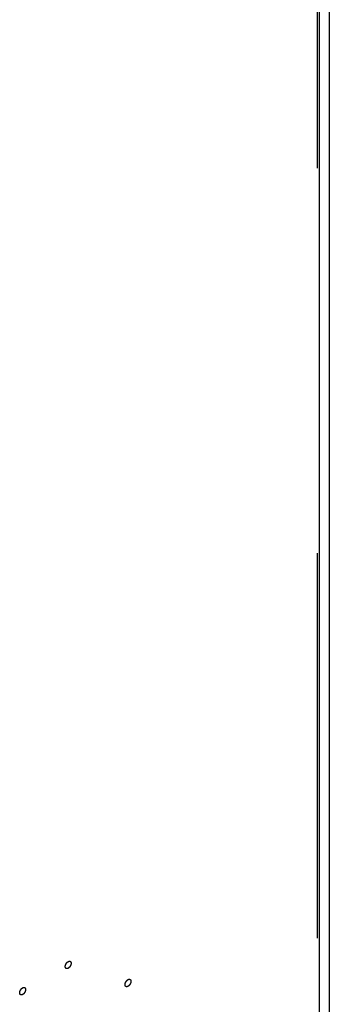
# Model space of a CAD drawing. Header units: inches. Extents: x 5 to 265, y 5 to 171.
# Tile 123 of 212: x 216.95 to 218.15, y 96.74 to 100.56. Entities that reach past the tile are written whole.
import ezdxf

# ---------------------------------------------------------------- set-up
doc = ezdxf.new("R2010")
doc.units = ezdxf.units.IN
doc.header["$LTSCALE"] = 14.96
doc.header["$MEASUREMENT"] = 0
doc.linetypes.add('HIDDEN', pattern=[0.2, 0.1, -0.1])
doc.layers.get('0').update_dxf_attribs({"linetype": 'CONTINUOUS'})
doc.layers.add('08_ALL_COSMETICS', color=7, linetype='CONTINUOUS')
doc.layers.add('DEFAULT_2', color=7, linetype='HIDDEN')

msp = doc.modelspace()

# ---------------------------------------------------------------- linework, layer by layer
at = {"color": 7, "linetype": 'Continuous'}
for p, q in [((218.15, 137.3515), (218.15, 71.2483)), ((218.1123, 71.1956), (218.1123, 137.3323))]:
    msp.add_line(p, q, dxfattribs=at)
at = {"layer": '08_ALL_COSMETICS', "color": 7, "linetype": 'HIDDEN'}
for points in [[(217.1372, 96.8758), (217.1368, 96.8757), (217.1362, 96.8754), (217.1356, 96.8751), (217.1352, 96.8749), (217.135, 96.8748), (217.1347, 96.8748), (217.1343, 96.8747), (217.1339, 96.8746), (217.1335, 96.8745), (217.1331, 96.8744), (217.1328, 96.8743), (217.1326, 96.8743), (217.1323, 96.8743), (217.1319, 96.8744), (217.1315, 96.8744), (217.1311, 96.8744), (217.1309, 96.8744), (217.1307, 96.8745), (217.1304, 96.8746), (217.13, 96.8747), (217.1297, 96.8749), (217.1294, 96.875), (217.1292, 96.875), (217.129, 96.8752), (217.1288, 96.8754), (217.1285, 96.8756), (217.1282, 96.8759), (217.1279, 96.8761), (217.1277, 96.8762), (217.1276, 96.8764), (217.1275, 96.8767), (217.1272, 96.877), (217.127, 96.8774), (217.1269, 96.8776), (217.1267, 96.8778), (217.1266, 96.8781), (217.1265, 96.8784), (217.1264, 96.8789), (217.1263, 96.8793), (217.1262, 96.8797), (217.1261, 96.8799), (217.126, 96.8802), (217.126, 96.8806), (217.126, 96.8811), (217.1259, 96.8816), (217.1259, 96.8821), (217.1258, 96.8824), (217.1259, 96.8827), (217.1259, 96.8831), (217.126, 96.8837), (217.126, 96.8843), (217.126, 96.8847), (217.126, 96.885), (217.1261, 96.8854), (217.1262, 96.8858), (217.1264, 96.8864), (217.1266, 96.8871), (217.1267, 96.8878), (217.127, 96.8886), (217.1272, 96.8893), (217.1275, 96.89), (217.1277, 96.8907), (217.1281, 96.8914), (217.1284, 96.8921), (217.1288, 96.8928), (217.1291, 96.8935), (217.1296, 96.8942), (217.13, 96.8948), (217.1304, 96.8955), (217.1309, 96.8961), (217.1314, 96.8967), (217.1318, 96.8973), (217.1323, 96.8979), (217.1328, 96.8985), (217.1333, 96.8989), (217.1339, 96.8994), (217.1343, 96.8998), (217.1347, 96.9002), (217.1349, 96.9004), (217.1352, 96.9006), (217.1356, 96.9009), (217.1362, 96.9013), (217.1368, 96.9017), (217.1372, 96.902)], [(217.1372, 96.902), (217.1375, 96.9021), (217.1381, 96.9024), (217.1387, 96.9027), (217.1391, 96.9028), (217.1394, 96.903), (217.1396, 96.903), (217.14, 96.9031), (217.1404, 96.9032), (217.1409, 96.9033), (217.1412, 96.9034), (217.1415, 96.9035), (217.1417, 96.9035), (217.142, 96.9034), (217.1424, 96.9034), (217.1429, 96.9034), (217.1432, 96.9034), (217.1434, 96.9034), (217.1436, 96.9033), (217.1439, 96.9032), (217.1443, 96.9031), (217.1447, 96.9029), (217.1449, 96.9028), (217.1452, 96.9028), (217.1453, 96.9026), (217.1456, 96.9024), (217.1459, 96.9022), (217.1462, 96.9019), (217.1464, 96.9017), (217.1466, 96.9016), (217.1467, 96.9014), (217.1469, 96.9011), (217.1471, 96.9008), (217.1473, 96.9004), (217.1475, 96.9002), (217.1476, 96.9), (217.1477, 96.8997), (217.1478, 96.8993), (217.1479, 96.8989), (217.1481, 96.8985), (217.1482, 96.8981), (217.1483, 96.8979), (217.1483, 96.8976), (217.1483, 96.8972), (217.1484, 96.8967), (217.1484, 96.8961), (217.1484, 96.8957), (217.1485, 96.8954), (217.1484, 96.8951), (217.1484, 96.8947), (217.1484, 96.8941), (217.1483, 96.8935), (217.1483, 96.8931), (217.1483, 96.8928), (217.1482, 96.8924), (217.1481, 96.8919), (217.1479, 96.8914), (217.1478, 96.8907), (217.1477, 96.89), (217.1474, 96.8892), (217.1471, 96.8885), (217.1468, 96.8878), (217.1466, 96.8871), (217.1462, 96.8864), (217.1459, 96.8857), (217.1455, 96.885), (217.1452, 96.8843), (217.1447, 96.8836), (217.1443, 96.883), (217.1439, 96.8823), (217.1435, 96.8817), (217.143, 96.8811), (217.1425, 96.8805), (217.142, 96.8799), (217.1415, 96.8793), (217.141, 96.8789), (217.1405, 96.8784), (217.14, 96.878), (217.1397, 96.8776), (217.1394, 96.8774), (217.1391, 96.8772), (217.1387, 96.8769), (217.1381, 96.8765), (217.1375, 96.8761), (217.1372, 96.8758)], [(217.3691, 96.8056), (217.3687, 96.8054), (217.3682, 96.8052), (217.3675, 96.8049), (217.3672, 96.8047), (217.3669, 96.8046), (217.3666, 96.8045), (217.3663, 96.8044), (217.3658, 96.8044), (217.3654, 96.8042), (217.365, 96.8042), (217.3648, 96.8041), (217.3645, 96.8041), (217.3642, 96.8041), (217.3638, 96.8041), (217.3634, 96.8042), (217.3631, 96.8042), (217.3628, 96.8042), (217.3626, 96.8043), (217.3623, 96.8044), (217.362, 96.8045), (217.3616, 96.8046), (217.3613, 96.8047), (217.3611, 96.8048), (217.3609, 96.805), (217.3607, 96.8052), (217.3604, 96.8054), (217.3601, 96.8056), (217.3599, 96.8058), (217.3597, 96.806), (217.3596, 96.8062), (217.3594, 96.8065), (217.3592, 96.8068), (217.359, 96.8071), (217.3588, 96.8074), (217.3586, 96.8076), (217.3586, 96.8079), (217.3585, 96.8082), (217.3583, 96.8087), (217.3582, 96.8091), (217.3581, 96.8094), (217.358, 96.8097), (217.358, 96.81), (217.3579, 96.8104), (217.3579, 96.8109), (217.3578, 96.8114), (217.3578, 96.8118), (217.3578, 96.8121), (217.3578, 96.8125), (217.3578, 96.8129), (217.3579, 96.8135), (217.3579, 96.814), (217.358, 96.8145), (217.358, 96.8148), (217.3581, 96.8152), (217.3582, 96.8156), (217.3583, 96.8162), (217.3585, 96.8169), (217.3586, 96.8176), (217.3589, 96.8183), (217.3591, 96.819), (217.3594, 96.8198), (217.3596, 96.8205), (217.36, 96.8212), (217.3604, 96.8219), (217.3607, 96.8226), (217.3611, 96.8233), (217.3615, 96.8239), (217.3619, 96.8246), (217.3624, 96.8252), (217.3628, 96.8259), (217.3633, 96.8265), (217.3638, 96.8271), (217.3643, 96.8276), (217.3647, 96.8283), (217.3653, 96.8287), (217.3658, 96.8292), (217.3662, 96.8296), (217.3666, 96.8299), (217.3669, 96.8302), (217.3671, 96.8304), (217.3675, 96.8306), (217.3682, 96.8311), (217.3687, 96.8315), (217.3691, 96.8317)], [(217.3691, 96.8317), (217.3695, 96.8319), (217.37, 96.8322), (217.3707, 96.8325), (217.371, 96.8326), (217.3713, 96.8328), (217.3716, 96.8328), (217.3719, 96.8329), (217.3723, 96.833), (217.3728, 96.8331), (217.3731, 96.8332), (217.3734, 96.8333), (217.3736, 96.8332), (217.374, 96.8332), (217.3744, 96.8332), (217.3748, 96.8332), (217.3751, 96.8332), (217.3754, 96.8332), (217.3756, 96.8331), (217.3759, 96.833), (217.3762, 96.8329), (217.3766, 96.8327), (217.3769, 96.8326), (217.3771, 96.8326), (217.3773, 96.8324), (217.3775, 96.8322), (217.3778, 96.832), (217.3781, 96.8317), (217.3783, 96.8315), (217.3785, 96.8314), (217.3786, 96.8312), (217.3788, 96.8309), (217.379, 96.8305), (217.3792, 96.8302), (217.3794, 96.8299), (217.3796, 96.8297), (217.3796, 96.8295), (217.3797, 96.8291), (217.3799, 96.8287), (217.38, 96.8283), (217.3801, 96.8279), (217.3802, 96.8277), (217.3802, 96.8274), (217.3803, 96.8269), (217.3803, 96.8264), (217.3803, 96.8259), (217.3804, 96.8255), (217.3804, 96.8252), (217.3804, 96.8249), (217.3803, 96.8244), (217.3803, 96.8239), (217.3803, 96.8233), (217.3802, 96.8229), (217.3802, 96.8226), (217.3801, 96.8222), (217.38, 96.8217), (217.3799, 96.8211), (217.3797, 96.8204), (217.3796, 96.8197), (217.3793, 96.819), (217.379, 96.8183), (217.3788, 96.8176), (217.3785, 96.8169), (217.3782, 96.8162), (217.3778, 96.8155), (217.3774, 96.8148), (217.3771, 96.814), (217.3767, 96.8134), (217.3762, 96.8128), (217.3758, 96.8121), (217.3754, 96.8114), (217.3749, 96.8109), (217.3744, 96.8103), (217.3739, 96.8097), (217.3735, 96.8091), (217.3729, 96.8086), (217.3724, 96.8081), (217.3719, 96.8077), (217.3716, 96.8074), (217.3713, 96.8071), (217.371, 96.807), (217.3707, 96.8067), (217.37, 96.8063), (217.3695, 96.8059), (217.3691, 96.8056)], [(216.9604, 96.7738), (216.96, 96.7736), (216.9595, 96.7734), (216.9588, 96.773), (216.9585, 96.7729), (216.9582, 96.7727), (216.9579, 96.7727), (216.9576, 96.7726), (216.9571, 96.7725), (216.9567, 96.7724), (216.9563, 96.7723), (216.9561, 96.7722), (216.9558, 96.7723), (216.9555, 96.7723), (216.9551, 96.7723), (216.9547, 96.7723), (216.9544, 96.7723), (216.9541, 96.7723), (216.9539, 96.7724), (216.9536, 96.7725), (216.9533, 96.7727), (216.9529, 96.7728), (216.9526, 96.7729), (216.9524, 96.773), (216.9522, 96.7731), (216.952, 96.7733), (216.9517, 96.7736), (216.9514, 96.7738), (216.9512, 96.774), (216.951, 96.7741), (216.9509, 96.7744), (216.9507, 96.7746), (216.9505, 96.775), (216.9502, 96.7753), (216.9501, 96.7756), (216.9499, 96.7758), (216.9499, 96.776), (216.9498, 96.7764), (216.9496, 96.7768), (216.9495, 96.7772), (216.9494, 96.7776), (216.9493, 96.7778), (216.9493, 96.7782), (216.9492, 96.7786), (216.9492, 96.7791), (216.9491, 96.7796), (216.9491, 96.78), (216.9491, 96.7803), (216.9491, 96.7806), (216.9491, 96.7811), (216.9492, 96.7816), (216.9492, 96.7822), (216.9493, 96.7826), (216.9493, 96.783), (216.9494, 96.7833), (216.9495, 96.7838), (216.9496, 96.7844), (216.9498, 96.7851), (216.9499, 96.7858), (216.9502, 96.7865), (216.9504, 96.7872), (216.9507, 96.7879), (216.9509, 96.7886), (216.9513, 96.7893), (216.9517, 96.79), (216.952, 96.7907), (216.9524, 96.7915), (216.9528, 96.7921), (216.9532, 96.7928), (216.9537, 96.7934), (216.9541, 96.7941), (216.9546, 96.7946), (216.9551, 96.7952), (216.9556, 96.7958), (216.956, 96.7964), (216.9566, 96.7969), (216.9571, 96.7974), (216.9575, 96.7978), (216.9579, 96.7981), (216.9581, 96.7984), (216.9584, 96.7985), (216.9588, 96.7988), (216.9595, 96.7993), (216.96, 96.7996), (216.9604, 96.7999)], [(216.9604, 96.7999), (216.9608, 96.8001), (216.9613, 96.8003), (216.9619, 96.8006), (216.9623, 96.8008), (216.9626, 96.8009), (216.9628, 96.801), (216.9632, 96.8011), (216.9636, 96.8012), (216.9641, 96.8013), (216.9644, 96.8013), (216.9647, 96.8014), (216.9649, 96.8014), (216.9653, 96.8014), (216.9657, 96.8014), (216.9661, 96.8014), (216.9664, 96.8013), (216.9667, 96.8014), (216.9669, 96.8012), (216.9672, 96.8011), (216.9675, 96.801), (216.9679, 96.8009), (216.9682, 96.8008), (216.9684, 96.8007), (216.9686, 96.8005), (216.9688, 96.8004), (216.9691, 96.8001), (216.9694, 96.7999), (216.9696, 96.7997), (216.9698, 96.7995), (216.9699, 96.7993), (216.9701, 96.7991), (216.9703, 96.7987), (216.9705, 96.7984), (216.9707, 96.7981), (216.9708, 96.7979), (216.9709, 96.7976), (216.971, 96.7973), (216.9712, 96.7969), (216.9713, 96.7964), (216.9714, 96.7961), (216.9715, 96.7958), (216.9715, 96.7955), (216.9715, 96.7951), (216.9716, 96.7946), (216.9716, 96.7941), (216.9717, 96.7937), (216.9717, 96.7934), (216.9717, 96.793), (216.9716, 96.7926), (216.9716, 96.792), (216.9716, 96.7915), (216.9715, 96.791), (216.9715, 96.7907), (216.9714, 96.7904), (216.9713, 96.7899), (216.9712, 96.7893), (216.971, 96.7886), (216.9709, 96.7879), (216.9706, 96.7872), (216.9703, 96.7865), (216.9701, 96.7858), (216.9698, 96.785), (216.9694, 96.7843), (216.9691, 96.7836), (216.9687, 96.7829), (216.9684, 96.7822), (216.968, 96.7816), (216.9675, 96.7809), (216.9671, 96.7803), (216.9667, 96.7796), (216.9662, 96.779), (216.9657, 96.7784), (216.9652, 96.7779), (216.9647, 96.7773), (216.9642, 96.7768), (216.9637, 96.7763), (216.9632, 96.7759), (216.9629, 96.7756), (216.9626, 96.7753), (216.9623, 96.7751), (216.962, 96.7749), (216.9613, 96.7744), (216.9608, 96.774), (216.9604, 96.7738)]]:
    msp.add_open_spline(points, degree=3, knots=[0, 0, 0, 0, 0.03125, 0.046875, 0.054688, 0.0625, 0.070312, 0.078125, 0.09375, 0.109375, 0.117188, 0.125, 0.132812, 0.140625, 0.15625, 0.171875, 0.179688, 0.1875, 0.195312, 0.203125, 0.21875, 0.234375, 0.242188, 0.25, 0.257812, 0.265625, 0.28125, 0.296875, 0.304688, 0.3125, 0.320312, 0.328125, 0.34375, 0.359375, 0.367188, 0.375, 0.382812, 0.390625, 0.40625, 0.421875, 0.429688, 0.4375, 0.445312, 0.453125, 0.46875, 0.484375, 0.492188, 0.5, 0.507812, 0.515625, 0.53125, 0.546875, 0.554688, 0.5625, 0.570312, 0.578125, 0.59375, 0.609375, 0.625, 0.640625, 0.65625, 0.671875, 0.6875, 0.703125, 0.71875, 0.734375, 0.75, 0.765625, 0.78125, 0.796875, 0.8125, 0.828125, 0.84375, 0.859375, 0.875, 0.890625, 0.90625, 0.921875, 0.929688, 0.9375, 0.945312, 0.953125, 0.96875, 1, 1, 1, 1], dxfattribs=at)
at = {"layer": 'DEFAULT_2', "color": 7, "linetype": 'HIDDEN'}
msp.add_line((218.103, 137.385), (218.103, 71.2483), dxfattribs=at)

doc.saveas('drawing.dxf')
